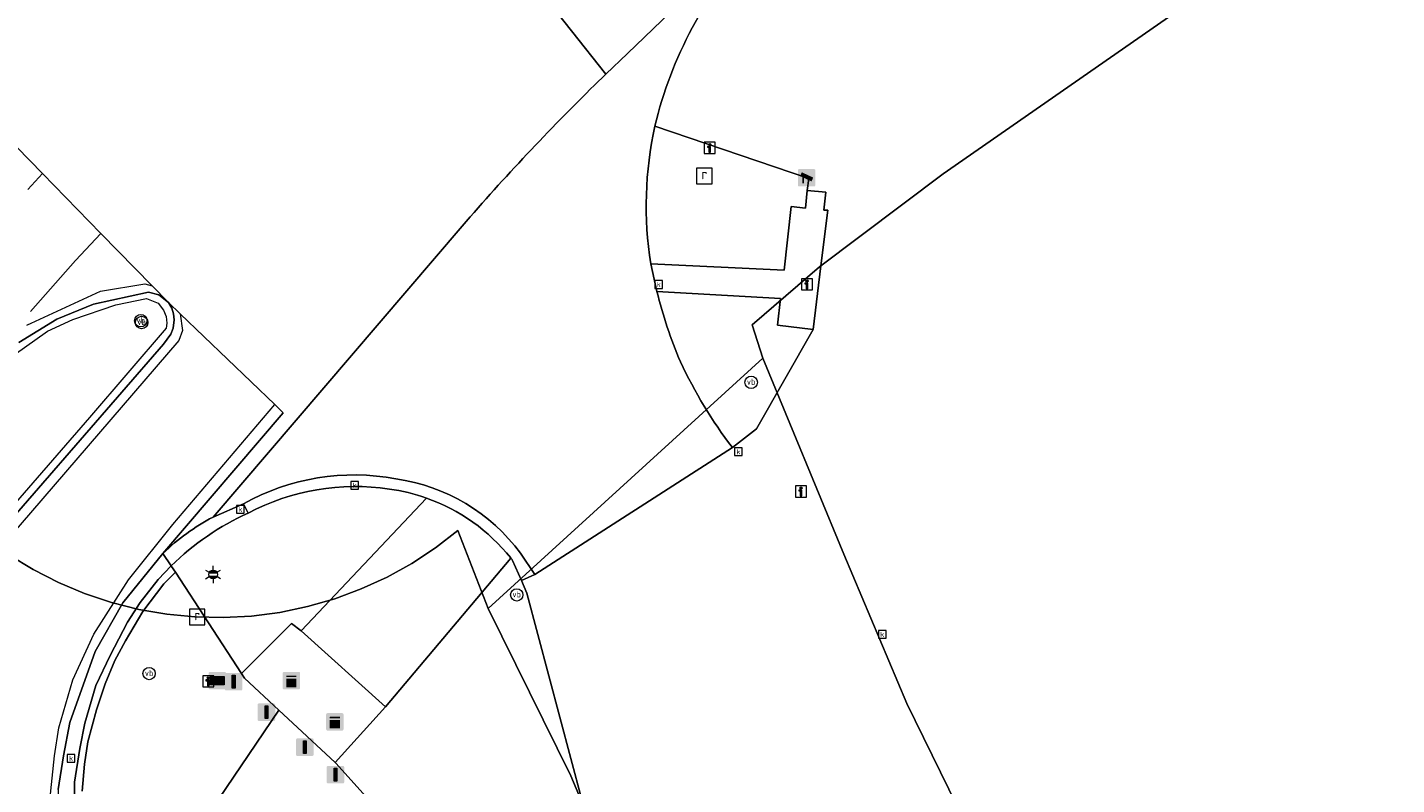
# Model space of a CAD drawing. Header units: metres. Extents: x 163628 to 167676, y 402708 to 405373.
# Tile 12 of 256: x 164136 to 164186, y 402999 to 403026. Entities that reach past the tile are written whole.
import ezdxf
from ezdxf.enums import TextEntityAlignment as Align

# ---------------------------------------------------------------- set-up
doc = ezdxf.new("R2010")
doc.units = ezdxf.units.M
doc.layers.get('0').update_dxf_attribs({"lineweight": 25})
for name, color, linetype, lineweight in [('X-CA190022.004-UO-BGT_Ondergrond$0$GE_214_Wegmarkering_Lijn_GEM', 253, 'Continuous', 9), ('X-CA190022.004-UO-BGT_Ondergrond$0$GE_311_WGDRijbaanRegionaleweg_Vlak_GEM', 253, 'Continuous', 9), ('X-CA190022.004-UO-BGT_Ondergrond$0$GE_314_WGDRijbaanLokaleweg_Vlak_GEM', 253, 'Continuous', 9), ('X-CA190022.004-UO-BGT_Ondergrond$0$GE_317_WGDVoetpad_Vlak_GEM', 253, 'Continuous', 9), ('X-CA190022.004-UO-BGT_Ondergrond$0$GE_322_WGDInrit_Vlak_GEM', 253, 'Continuous', 9), ('X-CA190022.004-UO-BGT_Ondergrond$0$GE_351_OWGVerkeerseiland_Vlak_GEM', 253, 'Continuous', 9), ('X-CA190022.004-UO-BGT_Ondergrond$0$GE_361_OWGBerm_Vlak_GEM', 253, 'Continuous', 9), ('X-CA190022.004-UO-BGT_Ondergrond$0$GE_363_OWGBerm_openverharding_Vlak_GEM', 253, 'Continuous', 9), ('X-CA190022.004-UO-BGT_Ondergrond$0$GE_364_OWGBerm_halfverhard_Vlak_GEM', 253, 'Continuous', 9), ('X-CA190022.004-UO-BGT_Ondergrond$0$GE_367_OWGBerm_groenvoorziening_grasenk_GEM', 253, 'Continuous', 9), ('X-CA190022.004-UO-BGT_Ondergrond$0$GE_401_OTDErf_Vlak_GEM', 253, 'Continuous', 9), ('X-CA190022.004-UO-BGT_Ondergrond$0$GE_413_OTDOpenverharding_tegels_Vlak_GEM', 253, 'Continuous', 9), ('X-CA190022.004-UO-BGT_Ondergrond$0$GE_4622_GBKN_Paal_steen_Punt_GEM', 253, 'Continuous', 9), ('X-CA190022.004-UO-BGT_Ondergrond$0$GE_811_BRDInformatiebord_Punt_GEM', 253, 'Continuous', 9), ('X-CA190022.004-UO-BGT_Ondergrond$0$GE_812_BRDPlaatsnaambord_Punt_GEM', 253, 'Continuous', 9), ('X-CA190022.004-UO-BGT_Ondergrond$0$GE_814_BRDVerkeersbord_Punt_GEM', 253, 'Continuous', 9), ('X-CA190022.004-UO-BGT_Ondergrond$0$GE_836_KSTOpenbareVerlichtingskast_Punt_GEM', 253, 'Continuous', 9), ('X-CA190022.004-UO-BGT_Ondergrond$0$GE_837_KSTVerkeersregelinstallatiekast_Punt_GEM', 253, 'Continuous', 9), ('X-CA190022.004-UO-BGT_Ondergrond$0$GE_861_PALLichtmast_Punt_GEM', 253, 'Continuous', 9), ('X-CA190022.004-UO-BGT_Ondergrond$0$GE_869_PalAfsluitpaal_Punt_GEM', 253, 'Continuous', 9), ('X-CA190022.004-UO-BGT_Ondergrond$0$GE_885_PutInspectieofRioolput_Punt_GEM', 253, 'Continuous', 9), ('X-CA190022.004-UO-BGT_Ondergrond$0$GE_886_PutKolk_Punt_GEM', 253, 'Continuous', 9), ('X-CA190022.004-UO-BGT_Ondergrond$0$GE_891_SNSCamera_Punt_GEM', 253, 'Continuous', 9), ('X-CA190022.004-UO-BGT_Ondergrond$0$N-WE-IE-MEUBILAIR_WEGMEUBILAIR_VERKEERSBORD-S', 253, 'Continuous', 9), ('X-CA190022.004-UO-BGT_Ondergrond$0$N-WE-RI-PUT_INSPECTIE-S', 253, 'Continuous', 9), ('X-CA190022.004-UO-KAD_Percelen$0$B-WE-KG-GRENS_PERCEEL-GV', 150, 'Continuous', 9)]:
    doc.layers.add(name, color=color, linetype=linetype, lineweight=lineweight)
doc.styles.add('X-CA190022.004-UO-BGT_Ondergrond$0$NLCS-ISO', font='NLCS-ISO.ttf')

# ---------------------------------------------------------------- blocks, each defined once
blk = doc.blocks.new('*U6')
at = {"layer": 'X-CA190022.004-UO-BGT_Ondergrond$0$GE_4622_GBKN_Paal_steen_Punt_GEM'}
h = blk.add_hatch(color=222, dxfattribs=at)
edge = h.paths.add_edge_path()
edge.add_spline(control_points=[(-15.9, -13.6), (-15.9, -15.4), (-13.6, -15.9)], knot_values=[0, 0, 0, 1, 1, 1], degree=2, periodic=0)
edge.add_line((-13.6, -15.9), (13.6, -15.9))
edge.add_spline(control_points=[(13.6, -15.9), (15.4, -15.9), (15.9, -13.6)], knot_values=[0, 0, 0, 1, 1, 1], degree=2, periodic=0)
edge.add_line((15.9, -13.6), (15.9, 13.6))
edge.add_spline(control_points=[(15.9, 13.6), (15.9, 15.4), (13.6, 15.9)], knot_values=[0, 0, 0, 1, 1, 1], degree=2, periodic=0)
edge.add_line((13.6, 15.9), (-13.6, 15.9))
edge.add_spline(control_points=[(-13.6, 15.9), (-15.5, 15.9), (-15.9, 13.6)], knot_values=[0, 0, 0, 1, 1, 1], degree=2, periodic=0)
edge.add_line((-15.9, 13.6), (-15.9, -13.6))
at = {"layer": 'X-CA190022.004-UO-BGT_Ondergrond$0$GE_4622_GBKN_Paal_steen_Punt_GEM', "color": 222}
blk.add_3dface([(2.5, 11.6), (2.5, -11.6), (-2.5, -11.6), (-2.5, 11.6)], dxfattribs=at)
blk = doc.blocks.new('X-CA190022.004-UO-BGT_Ondergrond$0$IMGEOPaalSteen')
at = {"layer": 'X-CA190022.004-UO-BGT_Ondergrond$0$GE_4622_GBKN_Paal_steen_Punt_GEM'}
blk.add_hatch(color=222, dxfattribs=at).paths.add_polyline_path([(2.5, 11.6), (2.5, -11.6), (-2.5, -11.6), (-2.5, 11.6)])
at = {"layer": 'X-CA190022.004-UO-BGT_Ondergrond$0$GE_4622_GBKN_Paal_steen_Punt_GEM', "color": 222}
blk.add_blockref('*U6', (0, 0), dxfattribs=at)
blk = doc.blocks.new('X-CA190022.004-UO-BGT_Ondergrond$0$IMGEOAfsluitpaal')
at = {"layer": 'X-CA190022.004-UO-BGT_Ondergrond$0$GE_4622_GBKN_Paal_steen_Punt_GEM', "color": 0, "linetype": 'Continuous', "lineweight": 0}
blk.add_blockref('X-CA190022.004-UO-BGT_Ondergrond$0$IMGEOPaalSteen', (0, 0), dxfattribs=at)
blk = doc.blocks.new('*U13')
at = {"layer": 'X-CA190022.004-UO-BGT_Ondergrond$0$GE_836_KSTOpenbareVerlichtingskast_Punt_GEM'}
h = blk.add_hatch(color=40, dxfattribs=at)
edge = h.paths.add_edge_path()
edge.add_spline(control_points=[(-15.8, -13), (-15.8, -15.8), (-13, -15.8)], knot_values=[0, 0, 0, 1, 1, 1], degree=2, periodic=0)
edge.add_line((-13, -15.8), (13, -15.8))
edge.add_spline(control_points=[(13, -15.8), (15.8, -15.8), (15.8, -13)], knot_values=[0, 0, 0, 1, 1, 1], degree=2, periodic=0)
edge.add_line((15.8, -13), (15.8, 13))
edge.add_spline(control_points=[(15.8, 13), (15.8, 15.8), (13.2, 15.8)], knot_values=[0, 0, 0, 1, 1, 1], degree=2, periodic=0)
edge.add_line((13.2, 15.8), (-13, 15.8))
edge.add_spline(control_points=[(-13, 15.8), (-15.8, 15.8), (-15.8, 13)], knot_values=[0, 0, 0, 1, 1, 1], degree=2, periodic=0)
edge.add_line((-15.8, 13), (-15.8, -13))
blk = doc.blocks.new('X-CA190022.004-UO-BGT_Ondergrond$0$IMGEOOpenbareverlichtingskast')
at = {"layer": 'X-CA190022.004-UO-BGT_Ondergrond$0$GE_836_KSTOpenbareVerlichtingskast_Punt_GEM'}
h = blk.add_hatch(color=0, dxfattribs=at)
edge = h.paths.add_edge_path()
edge.add_spline(control_points=[(8.9, -11.9), (9.1, -11.9), (9.1, -11.7)], knot_values=[0, 0, 0, 1, 1, 1], degree=2, periodic=0)
edge.add_line((9.1, -11.7), (9.1, 3.6))
edge.add_line((9.1, 3.6), (-9.1, 3.6))
edge.add_line((-9.1, 3.6), (-9.1, -11.7))
edge.add_spline(control_points=[(-9.1, -11.7), (-9, -11.9), (-8.9, -11.9)], knot_values=[0, 0, 0, 1, 1, 1], degree=2, periodic=0)
edge.add_line((-8.9, -11.9), (8.9, -11.9))
edge = h.paths.add_edge_path()
edge.add_line((8.9, 9.2), (-8.9, 9.2))
edge.add_spline(control_points=[(-8.9, 9.2), (-9.1, 9.1), (-9.1, 9)], knot_values=[0, 0, 0, 1, 1, 1], degree=2, periodic=0)
edge.add_line((-9.1, 9), (-9.1, 6.6))
edge.add_spline(control_points=[(-9.1, 6.6), (-9, 6.4), (-8.9, 6.4)], knot_values=[0, 0, 0, 1, 1, 1], degree=2, periodic=0)
edge.add_line((-8.9, 6.4), (8.9, 6.4))
edge.add_spline(control_points=[(8.9, 6.4), (9.1, 6.4), (9.1, 6.6)], knot_values=[0, 0, 0, 1, 1, 1], degree=2, periodic=0)
edge.add_line((9.1, 6.6), (9.1, 9))
edge.add_spline(control_points=[(9.1, 9), (9.1, 9.2), (8.9, 9.2)], knot_values=[0, 0, 0, 1, 1, 1], degree=2, periodic=0)
h = blk.add_hatch(color=0, dxfattribs=at)
edge = h.paths.add_edge_path(flags=0)
edge.add_spline(control_points=[(-7.3, -1.4), (-7.3, -2.4), (-6.1, -2.6)], knot_values=[0, 0, 0, 1, 1, 1], degree=2, periodic=0)
edge.add_spline(control_points=[(-6.1, -2.6), (-4.8, -2.4), (-4.8, -1.5), (-4.8, -0.1), (-6.1, -0.1)], knot_values=[0, 0, 0, 0.5, 0.5, 1, 1, 1], degree=2, periodic=0)
edge.add_spline(control_points=[(-6.1, -0.1), (-7.1, -0.1), (-7.3, -1.3)], knot_values=[0, 0, 0, 1, 1, 1], degree=2, periodic=0)
edge.add_line((-7.3, -1.3), (-7.3, -1.4))
at = {"layer": 'X-CA190022.004-UO-BGT_Ondergrond$0$GE_836_KSTOpenbareVerlichtingskast_Punt_GEM', "color": 0}
blk.add_blockref('*U13', (0, 0), dxfattribs=at)
blk = doc.blocks.new('*U15')
at = {"layer": 'X-CA190022.004-UO-BGT_Ondergrond$0$GE_837_KSTVerkeersregelinstallatiekast_Punt_GEM'}
h = blk.add_hatch(color=40, dxfattribs=at)
edge = h.paths.add_edge_path()
edge.add_spline(control_points=[(-15.8, -13), (-15.8, -15.8), (-13, -15.8)], knot_values=[0, 0, 0, 1, 1, 1], degree=2, periodic=0)
edge.add_line((-13, -15.8), (13, -15.8))
edge.add_spline(control_points=[(13, -15.8), (15.8, -15.8), (15.8, -13)], knot_values=[0, 0, 0, 1, 1, 1], degree=2, periodic=0)
edge.add_line((15.8, -13), (15.8, 13))
edge.add_spline(control_points=[(15.8, 13), (15.8, 15.8), (13.2, 15.8)], knot_values=[0, 0, 0, 1, 1, 1], degree=2, periodic=0)
edge.add_line((13.2, 15.8), (-13, 15.8))
edge.add_spline(control_points=[(-13, 15.8), (-15.8, 15.8), (-15.8, 13)], knot_values=[0, 0, 0, 1, 1, 1], degree=2, periodic=0)
edge.add_line((-15.8, 13), (-15.8, -13))
blk = doc.blocks.new('X-CA190022.004-UO-BGT_Ondergrond$0$IMGEOVerkeersregelinstallatiekast')
at = {"layer": 'X-CA190022.004-UO-BGT_Ondergrond$0$GE_837_KSTVerkeersregelinstallatiekast_Punt_GEM'}
h = blk.add_hatch(color=256, dxfattribs=at)
edge = h.paths.add_edge_path()
edge.add_spline(control_points=[(8.9, -11.9), (9.1, -11.9), (9.1, -11.7)], knot_values=[0, 0, 0, 1, 1, 1], degree=2, periodic=0)
edge.add_line((9.1, -11.7), (9.1, 3.6))
edge.add_line((9.1, 3.6), (-9.1, 3.6))
edge.add_line((-9.1, 3.6), (-9.1, -11.7))
edge.add_spline(control_points=[(-9.1, -11.7), (-9, -11.9), (-8.9, -11.9)], knot_values=[0, 0, 0, 1, 1, 1], degree=2, periodic=0)
edge.add_line((-8.9, -11.9), (8.9, -11.9))
edge = h.paths.add_edge_path()
edge.add_line((8.9, 9.2), (-8.9, 9.2))
edge.add_spline(control_points=[(-8.9, 9.2), (-9.1, 9.1), (-9.1, 9)], knot_values=[0, 0, 0, 1, 1, 1], degree=2, periodic=0)
edge.add_line((-9.1, 9), (-9.1, 6.6))
edge.add_spline(control_points=[(-9.1, 6.6), (-9, 6.4), (-8.9, 6.4)], knot_values=[0, 0, 0, 1, 1, 1], degree=2, periodic=0)
edge.add_line((-8.9, 6.4), (8.9, 6.4))
edge.add_spline(control_points=[(8.9, 6.4), (9.1, 6.4), (9.1, 6.6)], knot_values=[0, 0, 0, 1, 1, 1], degree=2, periodic=0)
edge.add_line((9.1, 6.6), (9.1, 9))
edge.add_spline(control_points=[(9.1, 9), (9.1, 9.2), (8.9, 9.2)], knot_values=[0, 0, 0, 1, 1, 1], degree=2, periodic=0)
h = blk.add_hatch(color=256, dxfattribs=at)
edge = h.paths.add_edge_path(flags=0)
edge.add_spline(control_points=[(-7.3, -1.4), (-7.3, -2.4), (-6.1, -2.6)], knot_values=[0, 0, 0, 1, 1, 1], degree=2, periodic=0)
edge.add_spline(control_points=[(-6.1, -2.6), (-4.8, -2.4), (-4.8, -1.5), (-4.8, -0.1), (-6.1, -0.1)], knot_values=[0, 0, 0, 0.5, 0.5, 1, 1, 1], degree=2, periodic=0)
edge.add_spline(control_points=[(-6.1, -0.1), (-7.1, -0.1), (-7.3, -1.3)], knot_values=[0, 0, 0, 1, 1, 1], degree=2, periodic=0)
edge.add_line((-7.3, -1.3), (-7.3, -1.4))
blk.add_blockref('*U15', (0, 0), dxfattribs=at)
blk = doc.blocks.new('X-CA190022.004-UO-BGT_Ondergrond$0$N-SIE-WEG_LICHTMAST-SO')
h = blk.add_hatch(color=256)
h.paths.add_polyline_path([(1.16, 0.5, 0.658505), (-1.16, 0.5)])
h.paths.add_polyline_path([(-1.16, -0.5, 0.658505), (1.16, -0.5)])
at = {"flags": 128}
for points in [[(-2.19, 1.27), (-1.1, 0.63)], [(-1.16, 0.5), (1.16, 0.5)], [(0, 1.27), (0, 2.53)], [(1.1, 0.63), (2.19, 1.27)], [(-2.19, -1.27), (-1.1, -0.63)], [(-1.16, -0.5), (1.16, -0.5)], [(0, -1.27), (0, -2.53)], [(2.19, -1.27), (1.1, -0.63)]]:
    blk.add_lwpolyline(points, dxfattribs=at)
at = {"ltscale": 0.5}
blk.add_circle((0, 0), 1.27, dxfattribs=at)
at = {"style": 'X-CA190022.004-UO-BGT_Ondergrond$0$NLCS-ISO'}
blk.add_attdef('TYPE', text='', height=1.8, dxfattribs=at).set_placement((0, 2.53), align=Align.BOTTOM_CENTER)
blk = doc.blocks.new('X-CA190022.004-UO-BGT_Ondergrond$0$IMGEOLichtmastpaal')
at = {"xscale": 5, "yscale": 5, "zscale": 5}
blk.add_blockref('X-CA190022.004-UO-BGT_Ondergrond$0$N-SIE-WEG_LICHTMAST-SO', (0, 6.4), dxfattribs=at)
blk = doc.blocks.new('X-CA190022.004-UO-BGT_Ondergrond$0$SIE-WEG_PAAL_VERKEERSBORD-SO')
at = {"linetype": 'ByBlock', "lineweight": 18}
blk.add_circle((0, 0), 1.5, dxfattribs=at)
at = {"linetype": 'ByBlock', "lineweight": 18, "style": 'X-CA190022.004-UO-BGT_Ondergrond$0$NLCS-ISO'}
blk.add_text('vb', height=1.5, dxfattribs=at).set_placement((0, 0.13), align=Align.MIDDLE_CENTER)
blk = doc.blocks.new('X-CA190022.004-UO-BGT_Ondergrond$0$IMGEOVerkeersbord')
at = {"xscale": 5, "yscale": 5, "zscale": 5}
blk.add_blockref('X-CA190022.004-UO-BGT_Ondergrond$0$SIE-WEG_PAAL_VERKEERSBORD-SO', (0, 0), dxfattribs=at)
blk = doc.blocks.new('X-CA190022.004-UO-BGT_Ondergrond$0$SRI-PUT_INSPECTIEPUT_RIOOLPUT-SO')
at = {"color": 0, "linetype": 'ByBlock', "lineweight": 18}
blk.add_lwpolyline([(-1.12, -1.12), (1.12, -1.12), (1.12, 1.12), (-1.12, 1.12)], close=True, dxfattribs=at)
at = {"color": 0, "linetype": 'ByBlock', "lineweight": 18, "style": 'X-CA190022.004-UO-BGT_Ondergrond$0$NLCS-ISO'}
blk.add_text('r', height=1.5, dxfattribs=at).set_placement((0, 0.28), align=Align.MIDDLE_CENTER)
blk = doc.blocks.new('X-CA190022.004-UO-BGT_Ondergrond$0$IMGEOInspectierioolput')
at = {"layer": 'X-CA190022.004-UO-BGT_Ondergrond$0$N-WE-RI-PUT_INSPECTIE-S', "xscale": 10, "yscale": 10, "zscale": 10}
blk.add_blockref('X-CA190022.004-UO-BGT_Ondergrond$0$SRI-PUT_INSPECTIEPUT_RIOOLPUT-SO', (0, 0), dxfattribs=at)
blk = doc.blocks.new('X-CA190022.004-UO-BGT_Ondergrond$0$SIE-WEG_VERKEERSBORD_INFORMATIE-SO')
at = {"linetype": 'ByBlock', "lineweight": 18}
h = blk.add_hatch(color=0, dxfattribs=at)
h.dxf.hatch_style = 1
h.paths.add_polyline_path([(0.32, 0.49), (-0.82, 0.49), (-0.82, 0.19), (-0.32, 0.19), (-0.32, -1.62), (0.32, -1.62)])
h = blk.add_hatch(color=0, dxfattribs=at)
h.dxf.hatch_style = 1
edge = h.paths.add_edge_path()
edge.add_arc((0, 1.25), 0.373, 0, 360)
at = {"color": 0, "linetype": 'ByBlock', "lineweight": 18}
for points in [[(-2, -2), (2, -2), (2, 2), (-2, 2)], [(0.32, 0.49), (-0.82, 0.49), (-0.82, 0.19), (-0.32, 0.19), (-0.32, -1.62), (0.32, -1.62)]]:
    blk.add_lwpolyline(points, close=True, dxfattribs=at)
blk.add_circle((0, 1.25), 0.373, dxfattribs=at)
blk = doc.blocks.new('X-CA190022.004-UO-BGT_Ondergrond$0$IMGEOInformatiebord')
at = {"layer": 'X-CA190022.004-UO-BGT_Ondergrond$0$N-WE-IE-MEUBILAIR_WEGMEUBILAIR_VERKEERSBORD-S', "xscale": 5, "yscale": 5, "zscale": 5}
blk.add_blockref('X-CA190022.004-UO-BGT_Ondergrond$0$SIE-WEG_VERKEERSBORD_INFORMATIE-SO', (0, 0), dxfattribs=at)
blk = doc.blocks.new('X-CA190022.004-UO-BGT_Ondergrond$0$SRI-KOLK-SO')
at = {"color": 0, "linetype": 'ByBlock', "lineweight": 18}
blk.add_lwpolyline([(-1.125, -1.125), (1.125, -1.125), (1.125, 1.125), (-1.125, 1.125)], close=True, dxfattribs=at)
at = {"color": 0, "linetype": 'ByBlock', "lineweight": 18, "style": 'X-CA190022.004-UO-BGT_Ondergrond$0$NLCS-ISO'}
blk.add_text('k', height=1.5, dxfattribs=at).set_placement((0, 0), align=Align.MIDDLE_CENTER)
blk = doc.blocks.new('X-CA190022.004-UO-BGT_Ondergrond$0$IMGEOKolk')
at = {"xscale": 5, "yscale": 5, "zscale": 5}
blk.add_blockref('X-CA190022.004-UO-BGT_Ondergrond$0$SRI-KOLK-SO', (0, 0), dxfattribs=at)
blk = doc.blocks.new('*U23')
at = {"layer": 'X-CA190022.004-UO-BGT_Ondergrond$0$GE_891_SNSCamera_Punt_GEM'}
h = blk.add_hatch(color=194, dxfattribs=at)
edge = h.paths.add_edge_path()
edge.add_spline(control_points=[(-15.8, -13.5), (-15.8, -15.3), (-13.5, -15.8)], knot_values=[0, 0, 0, 1, 1, 1], degree=2, periodic=0)
edge.add_line((-13.5, -15.8), (13.5, -15.8))
edge.add_spline(control_points=[(13.5, -15.8), (15.3, -15.8), (15.8, -13.5)], knot_values=[0, 0, 0, 1, 1, 1], degree=2, periodic=0)
edge.add_line((15.8, -13.5), (15.8, 13.5))
edge.add_spline(control_points=[(15.8, 13.5), (15.8, 15.3), (13.5, 15.8)], knot_values=[0, 0, 0, 1, 1, 1], degree=2, periodic=0)
edge.add_line((13.5, 15.8), (-13.5, 15.8))
edge.add_spline(control_points=[(-13.5, 15.8), (-15.3, 15.8), (-15.8, 13.5)], knot_values=[0, 0, 0, 1, 1, 1], degree=2, periodic=0)
edge.add_line((-15.8, 13.5), (-15.8, -13.5))
blk = doc.blocks.new('X-CA190022.004-UO-BGT_Ondergrond$0$IMGEOSensorcamera')
at = {"layer": 'X-CA190022.004-UO-BGT_Ondergrond$0$GE_891_SNSCamera_Punt_GEM'}
h = blk.add_hatch(color=0, dxfattribs=at)
edge = h.paths.add_edge_path()
edge.add_spline(control_points=[(8.7, -6.6), (11.9, 0.1), (11.9, 0.3)], knot_values=[0, 0, 0, 1, 1, 1], degree=2, periodic=0)
edge.add_line((11.9, 0.3), (-8.7, 9.9))
edge.add_spline(control_points=[(-8.7, 9.9), (-11.7, 3.6), (-11.9, 2.9)], knot_values=[0, 0, 0, 1, 1, 1], degree=2, periodic=0)
edge.add_spline(control_points=[(-11.9, 2.9), (-8, 1.4), (-7.7, 0.9)], knot_values=[0, 0, 0, 1, 1, 1], degree=2, periodic=0)
edge.add_line((-7.7, 0.9), (-7.7, -9.9))
edge.add_line((-7.7, -9.9), (-5, -9.9))
edge.add_line((-5, -9.9), (-5, -0.5))
edge.add_spline(control_points=[(-5, -0.5), (-5, -0.3), (-4.8, -0.3)], knot_values=[0, 0, 0, 1, 1, 1], degree=2, periodic=0)
edge.add_line((-4.8, -0.3), (8.7, -6.6))
at = {"layer": 'X-CA190022.004-UO-BGT_Ondergrond$0$GE_891_SNSCamera_Punt_GEM', "color": 0}
blk.add_blockref('*U23', (0, 0), dxfattribs=at)
blk = doc.blocks.new('*U32')
at = {"layer": 'X-CA190022.004-UO-BGT_Ondergrond$0$GE_812_BRDPlaatsnaambord_Punt_GEM'}
h = blk.add_hatch(color=1, dxfattribs=at)
edge = h.paths.add_edge_path()
edge.add_spline(control_points=[(-13.2, 15.8), (-13.7, 15.8), (-14.3, 15.6)], knot_values=[0, 0, 0, 1, 1, 1], degree=2, periodic=0)
edge.add_spline(control_points=[(-14.3, 15.6), (-15.8, 14.9), (-15.8, 13.2)], knot_values=[0, 0, 0, 1, 1, 1], degree=2, periodic=0)
edge.add_line((-15.8, 13.2), (-15.8, -13.6))
edge.add_spline(control_points=[(-15.8, -13.6), (-15.3, -15.8), (-13.2, -15.8)], knot_values=[0, 0, 0, 1, 1, 1], degree=2, periodic=0)
edge.add_line((-13.2, -15.8), (13.6, -15.8))
edge.add_spline(control_points=[(13.6, -15.8), (15.8, -15.3), (15.8, -13.2)], knot_values=[0, 0, 0, 1, 1, 1], degree=2, periodic=0)
edge.add_line((15.8, -13.2), (15.8, 13.2))
edge.add_spline(control_points=[(15.8, 13.2), (15.8, 13.7), (15.6, 14.3)], knot_values=[0, 0, 0, 1, 1, 1], degree=2, periodic=0)
edge.add_spline(control_points=[(15.6, 14.3), (14.9, 15.8), (13.2, 15.8)], knot_values=[0, 0, 0, 1, 1, 1], degree=2, periodic=0)
edge.add_line((13.2, 15.8), (-13.2, 15.8))
at = {"layer": 'X-CA190022.004-UO-BGT_Ondergrond$0$GE_812_BRDPlaatsnaambord_Punt_GEM', "color": 1}
blk.add_3dface([(12.5, 7.4), (12.5, -7.4), (-12.5, -7.4), (-12.5, 7.4)], dxfattribs=at)
blk = doc.blocks.new('X-CA190022.004-UO-BGT_Ondergrond$0$IMGEOPlaatsnaambord')
at = {"layer": 'X-CA190022.004-UO-BGT_Ondergrond$0$GE_812_BRDPlaatsnaambord_Punt_GEM'}
blk.add_hatch(color=256, dxfattribs=at).paths.add_polyline_path([(12.5, 7.4), (12.5, -7.4), (-12.5, -7.4), (-12.5, 7.4)])
h = blk.add_hatch(color=256, dxfattribs=at)
edge = h.paths.add_edge_path(flags=0)
edge.add_spline(control_points=[(-10.4, -5.1), (-10.4, -5.3), (-10.2, -5.3)], knot_values=[0, 0, 0, 1, 1, 1], degree=2, periodic=0)
edge.add_line((-10.2, -5.3), (10.2, -5.3))
edge.add_spline(control_points=[(10.2, -5.3), (10.4, -5.3), (10.4, -5.1)], knot_values=[0, 0, 0, 1, 1, 1], degree=2, periodic=0)
edge.add_line((10.4, -5.1), (10.4, 5.1))
edge.add_spline(control_points=[(10.4, 5.1), (10.4, 5.3), (10.2, 5.3)], knot_values=[0, 0, 0, 1, 1, 1], degree=2, periodic=0)
edge.add_line((10.2, 5.3), (-10.2, 5.3))
edge.add_spline(control_points=[(-10.2, 5.3), (-10.4, 5.3), (-10.4, 5.1)], knot_values=[0, 0, 0, 1, 1, 1], degree=2, periodic=0)
edge.add_line((-10.4, 5.1), (-10.4, -5.1))
blk.add_blockref('*U32', (0, 0), dxfattribs=at)

msp = doc.modelspace()

# ---------------------------------------------------------------- linework, layer by layer
at = {"layer": 'X-CA190022.004-UO-BGT_Ondergrond$0$GE_214_Wegmarkering_Lijn_GEM'}
for p, q in [((164136.399, 403020.876), (164135.864, 403020.303)), ((164138.517, 403018.706), (164137.6, 403017.719)), ((164137.6, 403017.719), (164135.963, 403015.871)), ((164138.505, 403016.605), (164140.116, 403016.874)), ((164140.116, 403016.874), (164140.377, 403016.801)), ((164135.836, 403015.379), (164138.505, 403016.605)), ((164141.392, 403015.789), (164141.483, 403015.183)), ((164141.483, 403015.183), (164141.349, 403014.815)), ((164141.349, 403014.815), (164132.728, 403004.812)), ((164141.13, 403008.146), (164144.827, 403012.494)), ((164139.522, 403006.138), (164141.13, 403008.146)), ((164138.26, 403004.155), (164139.522, 403006.138)), ((164137.498, 403002.509), (164138.26, 403004.155)), ((164136.99, 403000.761), (164137.498, 403002.509)), ((164136.829, 402999.75), (164136.99, 403000.761)), ((164136.664, 402998.127), (164136.829, 402999.75))]:
    msp.add_line(p, q, dxfattribs=at)
at = {"layer": 'X-CA190022.004-UO-BGT_Ondergrond$0$GE_311_WGDRijbaanRegionaleweg_Vlak_GEM', "flags": 128}
for points in [[(164136.966, 402998.521), (164137.164, 402999.739), (164137.394, 403000.95), (164138.314, 403003.532), (164139.314, 403005.297), (164140.771, 403007.094), (164141.066, 403006.645)], [(164141.066, 403006.645), (164140.593, 403006.148), (164139.947, 403005.31), (164139.479, 403004.6), (164138.849, 403003.389), (164138.329, 403002.292), (164137.93, 403000.925), (164137.755, 403000.015), (164137.563, 402998.785), (164137.551, 402997.182)]]:
    msp.add_lwpolyline(points, dxfattribs=at)
at = {"layer": 'X-CA190022.004-UO-BGT_Ondergrond$0$GE_314_WGDRijbaanLokaleweg_Vlak_GEM', "flags": 128}
for points in [[(164165.393, 403032.404), (164164.573, 403031.81), (164163.015, 403030.582), (164162.469, 403030.017), (164161.539, 403028.724), (164161.344, 403028.816), (164157.624, 403025.233), (164156.849, 403024.486), (164146.871, 403037.084), (164148.288, 403038.179)], [(164142.911, 403034.025), (164145.652, 403036.142), (164146.871, 403037.084), (164156.849, 403024.486)], [(164140.771, 403007.094), (164145.136, 403012.197), (164144.827, 403012.494), (164141.392, 403015.789), (164140.968, 403016.197), (164140.377, 403016.801), (164138.517, 403018.706), (164136.399, 403020.876), (164134.042, 403023.291), (164133.778, 403023.561), (164133.744, 403023.596), (164134.252, 403024.189), (164134.815, 403024.846)], [(164156.849, 403024.486), (164156.437, 403024.09)], [(164134.042, 403023.291), (164136.399, 403020.876), (164138.517, 403018.706), (164140.377, 403016.801), (164140.968, 403016.197)], [(164151.627, 403018.974), (164142.587, 403008.41)], [(164131.705, 403004.231), (164140.789, 403014.686), (164141.058, 403015.052), (164141.142, 403015.273), (164141.175, 403015.565), (164141.154, 403015.793), (164141.088, 403015.996), (164140.968, 403016.197), (164141.392, 403015.789), (164144.827, 403012.494), (164145.136, 403012.197), (164140.771, 403007.094)], [(164140.968, 403016.197), (164140.623, 403016.477), (164140.243, 403016.578), (164138.25, 403016.142), (164136.915, 403015.596), (164135.534, 403014.742)], [(164142.587, 403008.41), (164143.694, 403008.893), (164143.866, 403008.556)], [(164140.771, 403007.094), (164139.314, 403005.297), (164138.314, 403003.532), (164137.394, 403000.95), (164137.164, 402999.739), (164136.966, 402998.521), (164137.029, 402996.508), (164137.221, 402994.98), (164137.592, 402993.428), (164138.021, 402992.169), (164138.487, 402991.147), (164139.147, 402989.872), (164140.094, 402988.542), (164142.623, 402986.099), (164141.935, 402985.271), (164140.267, 402983.265), (164137.736, 402985.37), (164129.783, 402992.092)], [(164141.066, 403006.645), (164140.771, 403007.094)]]:
    msp.add_lwpolyline(points, dxfattribs=at)
at = {"layer": 'X-CA190022.004-UO-BGT_Ondergrond$0$GE_314_WGDRijbaanLokaleweg_Vlak_GEM'}
for centre, radius, start, end in [((164217.877, 402961.506), 87.702, 134.47139, 139.06013), ((164146.386, 403001.257), 8.099, 117.971, 133.8884), ((164147.923, 402999.604), 9.828, 114.3827, 134.2444)]:
    msp.add_arc(centre, radius, start, end, dxfattribs=at)
at = {"layer": 'X-CA190022.004-UO-BGT_Ondergrond$0$GE_314_WGDRijbaanLokaleweg_Vlak_GEM', "extrusion": (0, 0, -1)}
msp.add_arc((-164146.386, 403001.257), 8.099, 46.1116, 62.029, dxfattribs=at)
at = {"layer": 'X-CA190022.004-UO-BGT_Ondergrond$0$GE_317_WGDVoetpad_Vlak_GEM', "flags": 128}
msp.add_lwpolyline([(164164.153, 403020.261), (164164.832, 403020.209), (164164.755, 403019.549), (164164.9, 403019.546), (164164.651, 403017.53), (164164.366, 403015.22), (164163.069, 403015.377), (164163.182, 403016.346), (164158.698, 403016.598), (164158.473, 403017.603), (164163.313, 403017.37), (164163.574, 403019.68), (164164.095, 403019.625), (164164.153, 403020.261)], dxfattribs=at)
at = {"layer": 'X-CA190022.004-UO-BGT_Ondergrond$0$GE_322_WGDInrit_Vlak_GEM', "flags": 128}
for points in [[(164156.437, 403024.09), (164156.849, 403024.486), (164157.624, 403025.233), (164161.344, 403028.816), (164161.539, 403028.724), (164160.97, 403027.934), (164159.982, 403026.17)], [(164143.694, 403008.893), (164142.587, 403008.41), (164151.627, 403018.974)], [(164158.473, 403017.603), (164158.698, 403016.598)], [(164161.435, 403010.93), (164154.267, 403006.324), (164153.746, 403007.099)]]:
    msp.add_lwpolyline(points, dxfattribs=at)
at = {"layer": 'X-CA190022.004-UO-BGT_Ondergrond$0$GE_322_WGDInrit_Vlak_GEM'}
for centre, radius, start, end in [((164172.736, 403019.275), 14.498, 151.6044, 166.7428), ((164171.744, 403019.703), 13.436, 167.5478, 188.9906), ((164174.359, 403020.418), 16.12, 193.7059, 203.2852), ((164175.416, 403021.508), 17.532, 205.1943, 217.1112), ((164147.709, 403001.71), 8.229, 79.3731, 119.2054), ((164148.268, 403003.06), 6.806, 36.4024, 81.9016)]:
    msp.add_arc(centre, radius, start, end, dxfattribs=at)
at = {"layer": 'X-CA190022.004-UO-BGT_Ondergrond$0$GE_322_WGDInrit_Vlak_GEM', "extrusion": (0, 0, -1)}
msp.add_arc((-164217.877, 402961.506), 87.702, 40.93987, 45.52861, dxfattribs=at)
at = {"layer": 'X-CA190022.004-UO-BGT_Ondergrond$0$GE_351_OWGVerkeerseiland_Vlak_GEM', "flags": 128}
for points in [[(164135.534, 403014.742), (164136.915, 403015.596), (164138.25, 403016.142), (164140.243, 403016.578), (164140.623, 403016.477), (164140.968, 403016.197), (164141.088, 403015.996), (164141.154, 403015.793), (164141.175, 403015.565), (164141.142, 403015.273), (164141.058, 403015.052), (164140.789, 403014.686), (164131.705, 403004.231)], [(164135.369, 403014.304), (164136.58, 403015.157), (164137.504, 403015.582), (164139.055, 403016.11), (164140.177, 403016.344), (164140.593, 403016.178), (164140.786, 403015.916), (164140.889, 403015.695), (164140.91, 403015.451), (164140.891, 403015.273), (164138.109, 403012.026), (164131.77, 403004.726)], [(164135.369, 403014.304), (164136.58, 403015.157), (164137.504, 403015.582), (164139.055, 403016.11), (164140.177, 403016.344), (164140.593, 403016.178), (164140.786, 403015.916), (164140.889, 403015.695), (164140.91, 403015.451), (164140.891, 403015.273), (164138.109, 403012.026), (164131.77, 403004.726)]]:
    msp.add_lwpolyline(points, dxfattribs=at)
at = {"layer": 'X-CA190022.004-UO-BGT_Ondergrond$0$GE_361_OWGBerm_Vlak_GEM', "flags": 128}
msp.add_lwpolyline([(164137.551, 402997.182), (164137.563, 402998.785), (164137.755, 403000.015), (164137.93, 403000.925), (164138.329, 403002.292), (164138.849, 403003.389), (164139.479, 403004.6), (164139.947, 403005.31), (164140.593, 403006.148), (164141.066, 403006.645), (164141.086, 403006.615), (164141.221, 403006.406), (164140.804, 403005.989), (164140.04, 403004.983), (164139.416, 403003.918), (164139.029, 403003.21), (164138.676, 403002.359), (164138.357, 403001.409), (164138.04, 403000.25), (164137.917, 402999.443), (164137.841, 402998.457)], dxfattribs=at)
at = {"layer": 'X-CA190022.004-UO-BGT_Ondergrond$0$GE_363_OWGBerm_openverharding_Vlak_GEM', "flags": 128}
for points in [[(164143.866, 403008.556), (164143.694, 403008.893)], [(164153.746, 403007.099), (164154.267, 403006.324), (164153.777, 403006.11), (164153.461, 403006.835), (164153.426, 403006.88), (164153.39, 403006.925)]]:
    msp.add_lwpolyline(points, dxfattribs=at)
at = {"layer": 'X-CA190022.004-UO-BGT_Ondergrond$0$GE_363_OWGBerm_openverharding_Vlak_GEM', "extrusion": (0, 0, -1)}
for centre, radius, start, end in [((-164147.709, 403001.71), 8.229, 60.7946, 100.6269), ((-164148.268, 403003.06), 6.806, 98.0984, 143.5976)]:
    msp.add_arc(centre, radius, start, end, dxfattribs=at)
at = {"layer": 'X-CA190022.004-UO-BGT_Ondergrond$0$GE_363_OWGBerm_openverharding_Vlak_GEM'}
for centre, radius, start, end in [((164147.737, 403001.278), 8.243, 81.2664, 118.0099), ((164148.058, 403002.66), 6.83, 70.5491, 82.1627), ((164148.061, 403002.67), 6.82, 38.608, 70.5474)]:
    msp.add_arc(centre, radius, start, end, dxfattribs=at)
at = {"layer": 'X-CA190022.004-UO-BGT_Ondergrond$0$GE_364_OWGBerm_halfverhard_Vlak_GEM', "flags": 128}
msp.add_lwpolyline([(164153.39, 403006.925), (164148.848, 403001.52), (164145.788, 403004.285), (164150.332, 403009.1)], dxfattribs=at)
at = {"layer": 'X-CA190022.004-UO-BGT_Ondergrond$0$GE_364_OWGBerm_halfverhard_Vlak_GEM', "extrusion": (0, 0, -1)}
msp.add_arc((-164148.061, 403002.67), 6.82, 109.4526, 141.392, dxfattribs=at)
at = {"layer": 'X-CA190022.004-UO-BGT_Ondergrond$0$GE_367_OWGBerm_groenvoorziening_grasenk_GEM', "flags": 128}
for points in [[(164158.624, 403022.6), (164164.214, 403020.702), (164164.153, 403020.261)], [(164164.153, 403020.261), (164164.095, 403019.625), (164163.574, 403019.68), (164163.313, 403017.37), (164158.473, 403017.603)], [(164158.698, 403016.598), (164163.182, 403016.346), (164163.069, 403015.377), (164164.366, 403015.22)], [(164164.366, 403015.22), (164162.314, 403011.611), (164161.435, 403010.93)], [(164150.332, 403009.1), (164145.788, 403004.285), (164145.436, 403004.543), (164143.624, 403002.728), (164141.221, 403006.406), (164141.086, 403006.615), (164141.066, 403006.645)], [(164147.018, 402999.497), (164148.848, 403001.52), (164153.39, 403006.925), (164153.426, 403006.88), (164153.461, 403006.835), (164153.777, 403006.11), (164153.977, 403005.651), (164155.976, 402998.149), (164156.156, 402997.472)], [(164137.841, 402998.457), (164137.917, 402999.443), (164138.04, 403000.25), (164138.357, 403001.409), (164138.676, 403002.359), (164139.029, 403003.21), (164139.416, 403003.918), (164140.04, 403004.983), (164140.804, 403005.989), (164141.221, 403006.406), (164143.624, 403002.728), (164143.734, 403002.56), (164144.981, 403001.397), (164142.237, 402997.361)], [(164142.237, 402997.361), (164144.981, 403001.397), (164147.018, 402999.497), (164147.041, 402999.476), (164149.14, 402997.154), (164148.545, 402997.516), (164147.829, 402997.522), (164147.43, 402997.296), (164146.858, 402996.771), (164146.553, 402996.281), (164146.462, 402995.908), (164146.618, 402995.534), (164147.226, 402994.561), (164148.624, 402993.017), (164157.991, 402981.976), (164165.125, 402973.679), (164158.801, 402979.042), (164156.077, 402981.114), (164153.928, 402983.041), (164151.213, 402986.699), (164147.314, 402991.22), (164144.708, 402994.529), (164143.131, 402996.334), (164142.237, 402997.361)], [(164274.871, 402873.8), (164267.943, 402878.871), (164257.373, 402886.89), (164244.842, 402897.336), (164228.921, 402910.946), (164215.409, 402922.637), (164205.815, 402931.397), (164199.342, 402937.517), (164197.531, 402939.267), (164197.003, 402939.796), (164185.625, 402951.188), (164176.304, 402961.1), (164172.986, 402964.628), (164173.825, 402964.509), (164173.858, 402964.715), (164173.751, 402964.94), (164173.13, 402965.704), (164170.537, 402969.461), (164168.296, 402972.254), (164159.216, 402983.106), (164149.14, 402997.154), (164147.041, 402999.476), (164147.018, 402999.497)]]:
    msp.add_lwpolyline(points, dxfattribs=at)
at = {"layer": 'X-CA190022.004-UO-BGT_Ondergrond$0$GE_367_OWGBerm_groenvoorziening_grasenk_GEM', "extrusion": (0, 0, -1)}
for centre, radius, start, end in [((-164171.744, 403019.703), 13.436, 351.0094, 12.4522), ((-164174.359, 403020.418), 16.12, 336.7148, 346.2941), ((-164175.416, 403021.508), 17.532, 322.8888, 334.8057), ((-164147.737, 403001.278), 8.243, 61.9901, 98.7336), ((-164148.058, 403002.66), 6.83, 97.8373, 109.4509), ((-164147.923, 402999.604), 9.828, 45.7556, 65.6173)]:
    msp.add_arc(centre, radius, start, end, dxfattribs=at)
at = {"layer": 'X-CA190022.004-UO-BGT_Ondergrond$0$GE_401_OTDErf_Vlak_GEM', "flags": 128}
for points in [[(164159.982, 403026.17), (164160.97, 403027.934), (164161.539, 403028.724), (164162.469, 403030.017), (164163.015, 403030.582), (164164.727, 403028.895)], [(164156.156, 402997.472), (164155.976, 402998.149), (164153.977, 403005.651), (164153.777, 403006.11), (164154.267, 403006.324), (164161.435, 403010.93), (164162.314, 403011.611), (164164.366, 403015.22), (164164.651, 403017.53), (164164.9, 403019.546), (164164.755, 403019.549), (164164.832, 403020.209), (164164.153, 403020.261), (164164.214, 403020.702), (164158.624, 403022.6)]]:
    msp.add_lwpolyline(points, dxfattribs=at)
at = {"layer": 'X-CA190022.004-UO-BGT_Ondergrond$0$GE_401_OTDErf_Vlak_GEM', "extrusion": (0, 0, -1)}
msp.add_arc((-164172.736, 403019.275), 14.498, 13.2572, 28.3956, dxfattribs=at)
at = {"layer": 'X-CA190022.004-UO-BGT_Ondergrond$0$GE_413_OTDOpenverharding_tegels_Vlak_GEM', "flags": 128}
msp.add_lwpolyline([(164143.624, 403002.728), (164145.436, 403004.543), (164145.788, 403004.285), (164148.848, 403001.52), (164147.018, 402999.497), (164144.981, 403001.397), (164143.734, 403002.56), (164143.624, 403002.728)], dxfattribs=at)
at = {"layer": 'X-CA190022.004-UO-KAD_Percelen$0$B-WE-KG-GRENS_PERCEEL-GV', "flags": 128}
for points in [[(164308.493, 403042.908), (164235.154, 403038.085), (164201.809, 403035.777), (164188.997, 403031.962), (164177.424, 403026.658), (164169.081, 403020.866), (164164.603, 403017.496), (164162.154, 403015.382), (164162.54, 403014.177), (164165.479, 403007.061), (164167.763, 403001.649), (164171.12, 402994.807), (164174.967, 402987.04), (164177.342, 402982.101), (164180.826, 402976.33), (164189.018, 402962.239), (164194.707, 402954.998), (164202.518, 402947.302), (164218.106, 402931.816), (164240.959, 402910.27), (164317.207, 402918.61)], [(164135.18, 403007.04), (164136.058, 403006.504), (164136.974, 403006.035), (164137.922, 403005.637), (164138.898, 403005.311), (164139.895, 403005.059), (164140.908, 403004.883), (164141.932, 403004.784), (164142.96, 403004.762), (164143.988, 403004.818), (164145.008, 403004.95), (164146.015, 403005.159), (164147.004, 403005.443), (164147.968, 403005.8), (164148.903, 403006.229), (164149.803, 403006.727), (164150.663, 403007.292), (164151.478, 403007.919), (164152.568, 403005.093), (164162.54, 403014.177), (164162.154, 403015.382), (164164.603, 403017.496), (164169.081, 403020.866), (164177.424, 403026.658)], [(164189.018, 402962.239), (164180.826, 402976.33), (164177.342, 402982.101), (164174.967, 402987.04), (164171.12, 402994.807), (164167.763, 403001.649), (164165.479, 403007.061), (164162.54, 403014.177), (164152.568, 403005.093), (164155.569, 402999.02), (164158.409, 402992.287), (164162.13, 402985.419), (164166.787, 402977.542), (164171.022, 402970.912), (164173.929, 402966.843), (164179.389, 402959.925), (164184.516, 402953.262), (164190.474, 402946.615)], [(164158.409, 402992.287), (164155.569, 402999.02), (164152.568, 403005.093), (164151.478, 403007.919), (164150.663, 403007.292), (164149.803, 403006.727), (164148.903, 403006.229), (164147.968, 403005.8), (164147.004, 403005.443), (164146.015, 403005.159), (164145.008, 403004.95), (164143.988, 403004.818), (164142.96, 403004.762), (164141.932, 403004.784), (164140.908, 403004.883), (164139.895, 403005.059), (164138.898, 403005.311), (164137.922, 403005.637), (164136.974, 403006.035), (164136.058, 403006.504), (164135.18, 403007.04)]]:
    msp.add_lwpolyline(points, dxfattribs=at)

# ---------------------------------------------------------------- block references
at = {"layer": 'X-CA190022.004-UO-BGT_Ondergrond$0$GE_811_BRDInformatiebord_Punt_GEM', "xscale": 0.02, "yscale": 0.02, "zscale": 0.02}
for p in [(164160.615, 403021.812), (164164.144, 403016.854), (164163.928, 403009.339), (164142.414, 403002.449)]:
    msp.add_blockref('X-CA190022.004-UO-BGT_Ondergrond$0$IMGEOInformatiebord', p, dxfattribs=at)
at = {"layer": 'X-CA190022.004-UO-BGT_Ondergrond$0$GE_812_BRDPlaatsnaambord_Punt_GEM', "xscale": 0.02, "yscale": 0.02, "zscale": 0.02}
msp.add_blockref('X-CA190022.004-UO-BGT_Ondergrond$0$IMGEOPlaatsnaambord', (164142.742, 403002.472), dxfattribs=at)
at = {"layer": 'X-CA190022.004-UO-BGT_Ondergrond$0$GE_814_BRDVerkeersbord_Punt_GEM', "xscale": 0.03, "yscale": 0.03, "zscale": 0.02}
for p in [(164139.965, 403015.539), (164139.997, 403015.472), (164162.118, 403013.301), (164153.609, 403005.587), (164140.268, 403002.731)]:
    msp.add_blockref('X-CA190022.004-UO-BGT_Ondergrond$0$IMGEOVerkeersbord', p, dxfattribs=at)
at = {"layer": 'X-CA190022.004-UO-BGT_Ondergrond$0$GE_836_KSTOpenbareVerlichtingskast_Punt_GEM', "xscale": 0.02, "yscale": 0.02, "zscale": 0.02}
msp.add_blockref('X-CA190022.004-UO-BGT_Ondergrond$0$IMGEOOpenbareverlichtingskast', (164147.008, 403000.978), dxfattribs=at)
at = {"layer": 'X-CA190022.004-UO-BGT_Ondergrond$0$GE_837_KSTVerkeersregelinstallatiekast_Punt_GEM', "xscale": 0.02, "yscale": 0.02, "zscale": 0.02}
msp.add_blockref('X-CA190022.004-UO-BGT_Ondergrond$0$IMGEOVerkeersregelinstallatiekast', (164145.43, 403002.474), dxfattribs=at)
at = {"layer": 'X-CA190022.004-UO-BGT_Ondergrond$0$GE_861_PALLichtmast_Punt_GEM', "xscale": 0.025, "yscale": 0.025, "zscale": 0.025}
msp.add_blockref('X-CA190022.004-UO-BGT_Ondergrond$0$IMGEOLichtmastpaal', (164142.589, 403006.17), dxfattribs=at)
at = {"layer": 'X-CA190022.004-UO-BGT_Ondergrond$0$GE_869_PalAfsluitpaal_Punt_GEM', "xscale": 0.02, "yscale": 0.02, "zscale": 0.02}
for p in [(164143.335, 403002.436), (164144.525, 403001.328), (164145.919, 403000.059), (164147.03, 402999.06)]:
    msp.add_blockref('X-CA190022.004-UO-BGT_Ondergrond$0$IMGEOAfsluitpaal', p, dxfattribs=at)
at = {"layer": 'X-CA190022.004-UO-BGT_Ondergrond$0$GE_885_PutInspectieofRioolput_Punt_GEM', "xscale": 0.025, "yscale": 0.025, "zscale": 0.025}
for p in [(164160.417, 403020.79), (164142.015, 403004.783)]:
    msp.add_blockref('X-CA190022.004-UO-BGT_Ondergrond$0$IMGEOInspectierioolput', p, dxfattribs=at)
at = {"layer": 'X-CA190022.004-UO-BGT_Ondergrond$0$GE_886_PutKolk_Punt_GEM', "xscale": 0.025, "yscale": 0.025, "zscale": 0.025}
for p in [(164158.76, 403016.853), (164161.656, 403010.781), (164147.729, 403009.567), (164143.578, 403008.687), (164166.875, 403004.152), (164137.436, 402999.653)]:
    msp.add_blockref('X-CA190022.004-UO-BGT_Ondergrond$0$IMGEOKolk', p, dxfattribs=at)
at = {"layer": 'X-CA190022.004-UO-BGT_Ondergrond$0$GE_891_SNSCamera_Punt_GEM', "xscale": 0.02, "yscale": 0.02, "zscale": 0.02}
msp.add_blockref('X-CA190022.004-UO-BGT_Ondergrond$0$IMGEOSensorcamera', (164164.132, 403020.726), dxfattribs=at)

doc.saveas('drawing.dxf')
